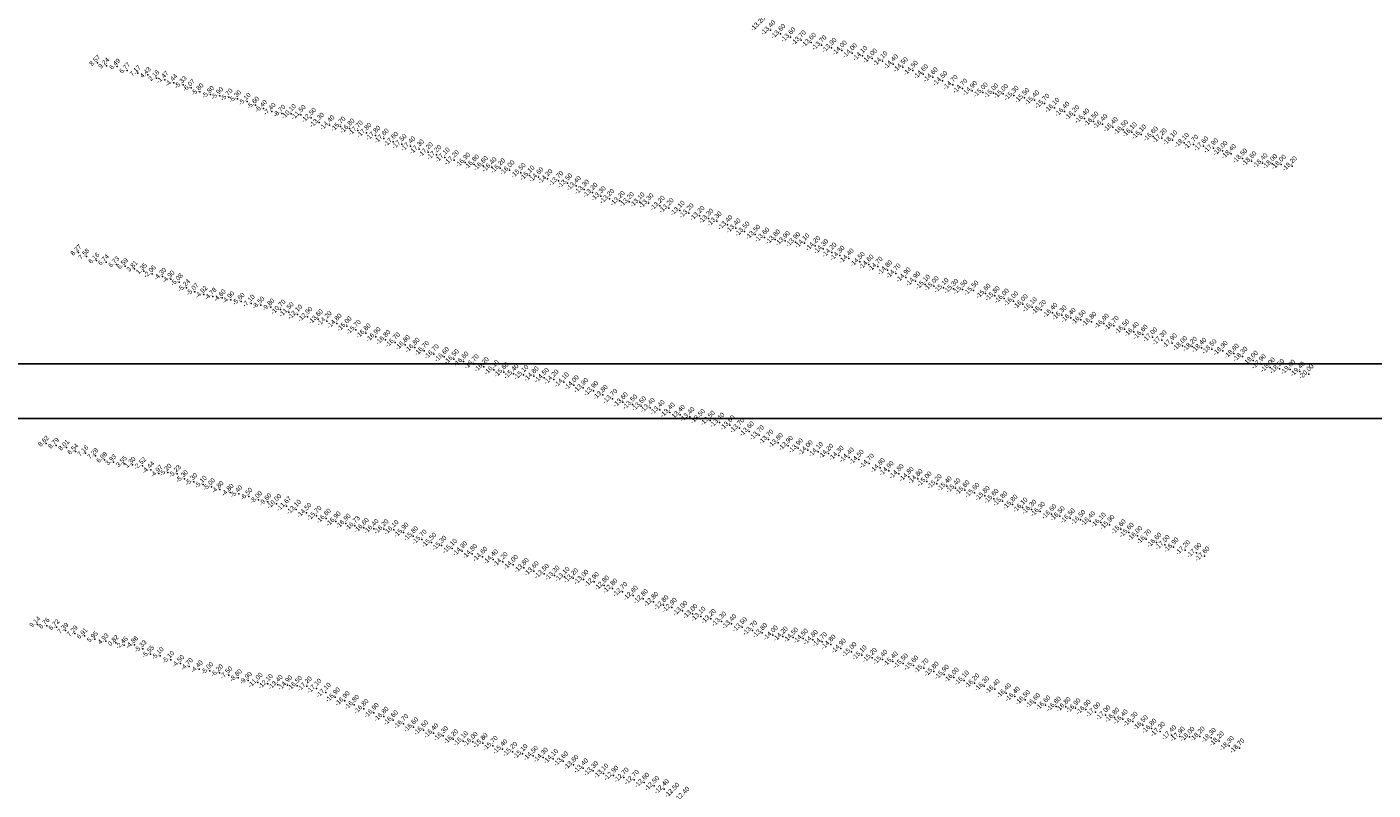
# Model space of a CAD drawing. Header units: feet. Extents: x 923032 to 950902, y 470215 to 606658.
# Tile 24 of 66: x 944995 to 948774, y 537451 to 539594. Entities that reach past the tile are written whole.
import ezdxf
from ezdxf.enums import TextEntityAlignment as Align

# ---------------------------------------------------------------- set-up
doc = ezdxf.new("R2010")
doc.units = ezdxf.units.FT
doc.header["$MEASUREMENT"] = 0
doc.header["$XCLIPFRAME"] = 0
doc.header["$PDSIZE"] = 100
doc.layers.add('ELEV8', color=7, linetype='Continuous')
doc.layers.add('POINTS8', color=7, linetype='Continuous')
doc.layers.add('MrSID', color=251, linetype='Continuous', transparency=0.2)
doc.styles.add('MM-STANDARD', font='txt', dxfattribs={"height": 1})
picture_1 = doc.add_image_def('image3.sid', size_in_pixel=(6317, 6971))
picture_2 = doc.add_image_def('image4.sid', size_in_pixel=(6320, 6970))

msp = doc.modelspace()

# ---------------------------------------------------------------- linework, layer by layer
at = {"layer": 'POINTS8', "color": 250, "linetype": 'Continuous', "lineweight": 0, "transparency": 33554687}
for p in [(947082.3, 539584.6, -13.4), (947110.3, 539574.3, -13.6), (947138.5, 539564.9, -13.6), (947168, 539556.2, -13.7), (947196.4, 539549.6, -13.6), (947225.8, 539542.3, -13.7), (947253.9, 539535.3, -13.9), (947282.9, 539527.9, -14), (947311.5, 539520.2, -14), (945192.7, 539492.5, 8.6), (945218, 539484.9, 9.2), (945248.7, 539482.4, 6.5), (947340.6, 539512.4, -14.1), (947367.9, 539505.2, -14), (947396.9, 539497.7, -14.1), (947426.6, 539489.1, -14.4), (947454.2, 539480.6, -14.5), (945276.6, 539471.8, 6.8), (945306.2, 539463.8, 7.2), (945334.6, 539458.8, 4.4), (945358.6, 539450.1, 2.2), (945382.3, 539445.6, -1.5), (947482.3, 539471.2, -14.5), (947511.2, 539461.4, -14.6), (947538.2, 539452.4, -14.6), (947565.2, 539442.1, -14.5), (945407.1, 539436.9, -4.4), (945433.2, 539431.2, -5.3), (945456.2, 539422.8, -6.1), (945480.4, 539411.2, -5.8), (945510.2, 539403.7, -5.8), (945536.1, 539400.2, -5.9), (947594.1, 539431, -14.7), (947621, 539420.9, -14.7), (947648.6, 539414.2, -14.9), (947678.6, 539410, -15), (947708.2, 539407.5, -15), (947735.7, 539406.1, -15), (947765.4, 539400.8, -15.3), (945562.2, 539396.4, -5.7), (945586.1, 539391.6, -5.3), (945612.9, 539384.3, -5.1), (945636.5, 539373.9, -5.6), (945658.9, 539364.4, -6.4), (947795, 539394.3, -15.5), (947823, 539387.9, -15.4), (947851.6, 539378.4, -15.7), (947879.5, 539366.9, -16.1), (945682.9, 539356.1, -7.4), (945710.4, 539350.9, -8.7), (945736.6, 539349.3, -10.1), (945763.8, 539346.8, -11.5), (945792.9, 539338.7, -12.5), (945815.5, 539325.1, -13.3), (947907.8, 539356.1, -16.4), (947935.8, 539346.4, -16.2), (947963.6, 539336.8, -16.4), (947989.3, 539328.3, -16.5), (945844.6, 539317.8, -14.4), (945875.5, 539314.1, -15.7), (945900.8, 539308.8, -16.8), (945924.2, 539303, -17.7), (945948.4, 539296.7, -17.8), (945973.5, 539288.6, -17.8), (948014.6, 539321.1, -16.4), (948043.7, 539312.7, -16.4), (948072.6, 539304.8, -16.5), (948097, 539298.4, -16.1), (948123.2, 539292.1, -16.1), (945997.1, 539280.6, -17.6), (946023.5, 539271.5, -17.6), (946047.2, 539264.9, -17.5), (946071.7, 539258.6, -17.4), (946095.8, 539250.2, -17.3), (948156.2, 539286.3, -16.6), (948181.1, 539281.4, -17.2), (948210.7, 539275.5, -18.1), (948243.2, 539268.6, -18.1), (948269.5, 539263.3, -17.7), (948297.8, 539258.7, -17.6), (948325.5, 539253.3, -17.9), (946121, 539242, -17.2), (946144.8, 539234.3, -17.2), (946168.2, 539227.3, -17.1), (946194.2, 539219.9, -17.2), (946225.5, 539213.3, -16.9), (948351.5, 539246.2, -18), (948375.4, 539237, -18.4), (948406.9, 539224.7, -18.5), (948432.8, 539216.9, -18.6), (948463.9, 539211.3, -18.4), (946250.5, 539207.7, -16.8), (946275.5, 539203.6, -16.6), (946299.7, 539200.1, -16.4), (946323.8, 539196.8, -16.2), (946350.1, 539191.7, -16), (946381.3, 539183.8, -15.5), (946406.2, 539176.6, -15.1), (948490.9, 539209, -18), (948515.6, 539207.2, -18), (948546.3, 539202.7, -18.2), (946431.1, 539171.9, -14.6), (946456.6, 539166.8, -14.2), (946486.8, 539161.1, -13.7), (946512, 539154.7, -13.5), (946536.5, 539147.6, -13.4), (946559.3, 539137.2, -13.3), (946583.1, 539128.5, -13.2), (946606.2, 539118.8, -13.3), (946630, 539111.1, -13.2), (946659.8, 539105.4, -13.2), (946685.4, 539102.3, -13.2), (946715.1, 539101.4, -13.1), (946740.2, 539098.8, -13.3), (946771.9, 539091.8, -13.2), (946796.8, 539085.2, -13.2), (946828, 539077.8, -13.1), (946852.9, 539070.8, -13.2), (946883.4, 539063.4, -13.2), (946908.2, 539055.7, -13.3), (946931.4, 539047.9, -13.3), (946961.8, 539037.7, -13.4), (946984.7, 539028.5, -13.4), (947009.7, 539019.7, -13.5), (947039.7, 539010.7, -13.5), (947065.2, 539002.8, -13.6), (947095.8, 538997.3, -13.8), (947123.1, 538992.9, -13.9), (947152.1, 538989.8, -13.9), (947177.6, 538986.3, -14.1), (945140, 538960.1, 8.3), (945162, 538949.2, 7.6), (947208.1, 538979, -14.2), (947230.6, 538970.2, -14.3), (947254.1, 538960.7, -14.2), (947276.5, 538951.6, -14.3), (945190.1, 538937.6, 6.2), (945217, 538932.9, 6.7), (945246.1, 538927, 6.7), (945270.7, 538922.4, 6.6), (945297.4, 538914.9, 3.8), (947302.3, 538943.7, -14.4), (947333.3, 538934.3, -14.5), (947357.9, 538926.8, -14.6), (947383.4, 538920.8, -14.7), (947410.3, 538910.9, -14.8), (945323.6, 538908, 1.4), (945346.5, 538900, -2.1), (945375.9, 538893, -4.3), (945399.1, 538885.5, -4.9), (945422.6, 538877.3, -5.1), (947434.1, 538901.7, -14.7), (947462.1, 538890.6, -14.9), (947488.9, 538879.4, -14.9), (945442.9, 538860.8, -5.2), (945466.6, 538850.1, -5.1), (945491.4, 538842.3, -4.9), (945516.9, 538837, -4.8), (947516.5, 538870.5, -15.1), (947540.9, 538866.2, -15), (947568.4, 538860.8, -15.1), (947595.9, 538858.4, -15.3), (947621.6, 538856.1, -15.5), (947652.2, 538853.8, -15.5), (947686.3, 538845.1, -15.6), (947712.2, 538838.3, -15.8), (945542.8, 538832.6, -4.6), (945567.2, 538827.4, -4.9), (945596, 538822.9, -5.6), (945624.5, 538817.6, -7.1), (945651.3, 538812.4, -8.5), (945679.4, 538806.9, -9.8), (945707.2, 538800.3, -10.7), (947737.9, 538831.3, -16), (947764.1, 538823.7, -16), (947790.9, 538815.6, -16), (947816.7, 538807.2, -16.1), (947842.2, 538799.6, -16.2), (945730.2, 538793.2, -11.5), (945754.2, 538786.4, -12.1), (945782.6, 538779.9, -12.9), (945812.3, 538773, -13.6), (945836.6, 538767.9, -14.2), (945864.7, 538761.1, -14.8), (947874, 538791, -16.4), (947900, 538784, -16.3), (947925.4, 538777.1, -16.4), (947953.7, 538771.4, -16.5), (947983.2, 538766.1, -16.8), (948018.5, 538760.9, -16.8), (945892.7, 538753.1, -15), (945918.5, 538743.6, -15.7), (945946.2, 538733.4, -16.8), (945974.2, 538723.4, -16.9), (948046.3, 538754.7, -16.7), (948075.9, 538744.7, -16.5), (948102.7, 538737.7, -16.4), (948127.6, 538730, -16.6), (948154.5, 538722.3, -17), (946001.4, 538715.1, -16.8), (946028.4, 538708.1, -16.7), (946056.4, 538700.8, -16.8), (946083.9, 538693.2, -16.8), (946110.2, 538684.4, -16.7), (948180.8, 538714.1, -17.3), (948209.5, 538705.6, -17.9), (948238.5, 538698.1, -18), (948266.2, 538696, -18.2), (948292, 538693.1, -18.4), (948320.9, 538689.1, -18.5), (948352, 538684.6, -18.9), (946137.6, 538675.2, -16.7), (946166.4, 538667.2, -16.6), (946193.7, 538660.8, -16.5), (946220.8, 538654.4, -16.6), (946249.7, 538647, -16.7), (948383.4, 538676.6, -18.8), (948407.6, 538668, -18.3), (948437, 538656.7, -18), (948459.6, 538647.1, -17.9), (946277.9, 538638.9, -16.2), (946306.1, 538630.8, -16.1), (946333.4, 538624.1, -15.6), (946361.2, 538619.5, -15.4), (946389, 538616.9, -15.1), (946417.8, 538612.8, -14.8), (946446.6, 538608.6, -14.5), (948484.8, 538637.8, -18), (948510.8, 538633.9, -18.5), (948541.5, 538631.6, -19), (948568.6, 538626.2, -19.4), (948593.1, 538619.1, -20), (946473.8, 538604.1, -14.2), (946502.6, 538596, -14.1), (946530.7, 538588.2, -14), (946556.9, 538580.4, -13.9), (946585, 538571.5, -13.9), (946611.7, 538560.9, -13.8), (946638.6, 538549.6, -13.7), (946668, 538540.1, -13.6), (946694.6, 538533.7, -13.5), (946719.7, 538529.1, -13.5), (946744.1, 538524.4, -13.4), (946771.6, 538518.3, -13.4), (946800.1, 538511.1, -13.4), (946828.7, 538504.8, -13.4), (946855.5, 538498.8, -13.4), (946884.6, 538493.2, -13.5), (946912.6, 538488.6, -13.5), (946939.2, 538482.9, -13.4), (946968.3, 538475.6, -13.6), (946995.2, 538467.5, -13.7), (947022.3, 538458.2, -13.6), (945048.7, 538423.7, 8.6), (945076.9, 538418, 8.8), (947050.6, 538447.3, -13.7), (947076.8, 538435.6, -13.7), (947103.5, 538425.8, -13.8), (947131.8, 538417.9, -13.9), (945105.7, 538412.5, 8), (945131.1, 538401.3, 6.5), (945159.2, 538396.6, 7.2), (945187.2, 538389.1, 7.3), (947159.9, 538411, -13.9), (947187.2, 538405.4, -14), (947216.3, 538400.5, -14.1), (947244.8, 538395.7, -14.2), (947274, 538390, -14.3), (947302.8, 538384.9, -14.4), (945212.4, 538378.2, 7), (945237.8, 538371.5, 3.9), (945267.6, 538366.8, 3.5), (945291.8, 538364.6, 1.3), (945319.3, 538361.1, -2.5), (945342.4, 538349.9, -4.4), (945390.6, 538342.9, -5.2), (947330.5, 538378.7, -14.5), (947359, 538368, -14.7), (947389.8, 538355.6, -14.8), (947414.5, 538347.1, -14.9), (945365.6, 538339.4, -5), (945416.8, 538339.3, -5.2), (945437, 538325, -5.3), (945463.3, 538316.7, -5.3), (945489.7, 538309.2, -5.1), (947442.7, 538338.6, -14.8), (947470.7, 538330.9, -14.8), (947495.7, 538324.4, -14.8), (947521, 538317.7, -15), (947549.3, 538310.5, -15.2), (947577.4, 538304.3, -15.4), (945513.1, 538302.5, -5), (945536.8, 538294.5, -4.8), (945565.1, 538286.6, -4.8), (945589.5, 538282.5, -5.4), (945617.9, 538275.5, -6.5), (945645.2, 538266.2, -8), (947602, 538298.9, -15.4), (947627.5, 538293, -15.6), (947654.9, 538285.8, -15.6), (947683.9, 538277.1, -15.8), (947708.8, 538269.1, -15.6), (945671.1, 538260.2, -9.6), (945695.5, 538254.6, -10), (945723.2, 538247.8, -11.7), (945750.8, 538238.5, -13.1), (945780, 538229.7, -14.5), (947733.6, 538261.9, -15.8), (947762, 538252.9, -15.8), (947790.1, 538244.7, -16.1), (947814.8, 538238.8, -16.3), (947839.4, 538232.8, -16.3), (945808.1, 538221.3, -15.7), (945834.6, 538213.4, -16.6), (945862.1, 538205.5, -16.9), (945890, 538199.2, -16.9), (945915.8, 538192.9, -16.7), (947871, 538225.9, -16.6), (947894.6, 538220.2, -16.5), (947923.2, 538214, -16.5), (947952.7, 538209.6, -16.5), (947980, 538206.4, -16.4), (948009.9, 538202.2, -16.1), (948034.2, 538195.8, -15.9), (945941, 538187.4, -16.6), (945968.4, 538184.4, -16.4), (945996.5, 538183.6, -16.2), (946024.5, 538181.4, -16.1), (946052.4, 538174.3, -15.9), (946079.5, 538164.3, -15.8), (946103.4, 538154.5, -15.7), (948065.8, 538183.4, -15.6), (948088.5, 538173.9, -15.6), (948112.2, 538164.7, -16), (948137.1, 538155.5, -16.7), (946130.4, 538145.9, -15.5), (946159, 538137.3, -15.3), (946188.7, 538128.9, -15.1), (946217.2, 538122, -14.9), (948165.9, 538146.1, -16.6), (948189.3, 538139.5, -17), (948213.9, 538132.6, -16.9), (948246.4, 538124.8, -17.2), (948278.2, 538117.2, -17.9), (946245.1, 538114.5, -14.8), (946273.8, 538106.3, -14.6), (946303.6, 538098.8, -14.4), (946330.8, 538091.4, -14.2), (946360, 538083.7, -14), (948301, 538107.3, -17.6), (946390.1, 538075, -13.8), (946418.1, 538066, -13.6), (946446.7, 538058.4, -13.5), (946476.4, 538053.6, -13.3), (946504.5, 538049.9, -13.1), (946528.7, 538046.2, -13.2), (946557.6, 538042, -13), (946587.2, 538035.2, -12.9), (946615.6, 538025.6, -12.8), (946638.8, 538017.2, -12.8), (946666.8, 538007.4, -12.7), (946696.4, 537997.2, -12.8), (946724.8, 537987.7, -12.8), (946753.8, 537979.9, -12.8), (946782.4, 537970.4, -12.8), (946805.7, 537963.2, -12.9), (946835.3, 537954.3, -13), (946863.5, 537945.9, -13), (946886.3, 537938.2, -13.1), (946915.1, 537931.7, -13.2), (945024.6, 537916.2, 9.1), (945050.4, 537912.5, 8.8), (945078.1, 537908.5, 6.7), (945103.1, 537898.6, 7.4), (945129.4, 537890.9, 7.3), (946944.3, 537924.4, -13.3), (946973, 537917.3, -13.4), (947002.5, 537908.7, -13.5), (947031.4, 537899.1, -13.7), (947059.3, 537892.1, -13.8), (945157, 537884, 6.9), (945186, 537874.5, 6), (945216.2, 537869.1, 4.9), (945244.5, 537864, 0.8), (945268, 537857.6, -2.5), (945296.9, 537859.1, -4.9), (947089.2, 537885.5, -14), (947117.1, 537882.4, -14.2), (947146.1, 537879.6, -14.5), (947173.9, 537876.4, -14.5), (947201.5, 537872.6, -14.8), (947227.4, 537866.9, -14.7), (947251.5, 537859.8, -14.8), (945320.6, 537847.7, -5.3), (945341.7, 537832.5, -5.6), (945368.8, 537828, -5.1), (945398.6, 537817.1, -5.1), (947280.2, 537848.9, -14.9), (947310.1, 537838.7, -15), (947338.6, 537829.6, -15.1), (947367.3, 537822.6, -15.2), (947396.9, 537817.2, -15.4), (945426.4, 537806, -4.5), (945450.7, 537797.5, -4.7), (945478.6, 537790.8, -4.4), (945508.1, 537786.2, -5), (945535.5, 537779.8, -6.2), (947426.1, 537812.1, -15.4), (947454.5, 537806.6, -15.5), (947483.6, 537801, -15.6), (947512.4, 537793.1, -15.7), (947540.7, 537783.8, -15.8), (947569.8, 537775.2, -15.9), (945561.4, 537773.9, -7.5), (945588.2, 537766, -8.8), (945616.4, 537758.7, -9.9), (945643.2, 537752.6, -11), (945671.6, 537749.2, -12.1), (945699.5, 537746.9, -13.4), (945726.4, 537745.3, -14.9), (945753.7, 537744.1, -16.5), (945781.1, 537742.3, -17.2), (947597.3, 537767.2, -16), (947625.7, 537759, -16.1), (947654.7, 537750.8, -16.2), (947682.5, 537742.8, -16.3), (945807.9, 537736.1, -17.1), (945834.4, 537724.5, -17.1), (945860.4, 537711.5, -16.9), (945887.4, 537701.1, -16.9), (947712.2, 537734.6, -16.4), (947744.1, 537723.4, -16.4), (947768.5, 537713.6, -16.4), (947796.9, 537704.1, -16.5), (945913.8, 537690.7, -16.8), (945940.4, 537679.1, -16.8), (945969, 537667.7, -16.9), (947825.6, 537695.5, -16.6), (947854.2, 537689, -16.6), (947883.9, 537685.7, -16.8), (947911.1, 537684.5, -16.8), (947938.9, 537681.2, -16.9), (947967.6, 537676.9, -16.9), (947994.6, 537669.9, -17), (945996.5, 537657.4, -16.8), (946022.9, 537647.1, -16.6), (946051.8, 537636.9, -16.7), (946079.9, 537627.6, -16.6), (948022.8, 537661.3, -17), (948047.7, 537654.7, -16.8), (948071.6, 537649.7, -16.4), (948099.6, 537643.1, -16.3), (948127.9, 537633.3, -16.5), (948152.1, 537623.8, -16.8), (946107.9, 537619.2, -16.5), (946136.2, 537610.9, -16.4), (946163.7, 537602.8, -16.3), (946191.9, 537594, -16.2), (946219.3, 537588.7, -16.1), (946246.6, 537586.6, -16), (948176.2, 537615, -17.3), (948207.6, 537605.4, -17.4), (948231.8, 537601.4, -17.9), (948258.9, 537600.9, -18), (948287.7, 537601.7, -18.2), (948319.1, 537598, -18.3), (948341.5, 537588, -18.2), (946274.6, 537583, -15.8), (946302.8, 537575.5, -15.7), (946330, 537566, -15.4), (946357.7, 537558.6, -15.2), (946386.6, 537552.3, -15.1), (948369.6, 537575.1, -18.3), (948398.9, 537568.2, -18.7), (946416.1, 537547.3, -14.5), (946443.9, 537542.5, -14.3), (946472.5, 537538.7, -14.1), (946500.6, 537531.8, -13.6), (946529.4, 537522, -13.6), (946556.7, 537512.2, -13.4), (946584.9, 537504.6, -13.3), (946613.6, 537497.8, -13.1), (946641.8, 537491.7, -12.9), (946670.3, 537486.3, -12.7), (946699.4, 537479.9, -12.7), (946728.1, 537471.9, -12.6), (946756.2, 537462.8, -12.5), (946783.5, 537453.9, -12.4)]:
    msp.add_point(p, dxfattribs=at)

# ---------------------------------------------------------------- texts
at = {"layer": 'ELEV8', "color": 18, "true_color": 0x000000, "transparency": 33554687, "style": 'MM-STANDARD'}
for s, p in [('-13.20', (947053.5, 539596, -13.2)), ('-13.40', (947082.3, 539584.6, -13.4)), ('-13.60', (947110.3, 539574.3, -13.6)), ('-13.60', (947138.5, 539564.9, -13.6)), ('-13.70', (947168, 539556.2, -13.7)), ('-13.60', (947196.4, 539549.6, -13.6)), ('-13.70', (947225.8, 539542.3, -13.7)), ('-13.90', (947253.9, 539535.3, -13.9)), ('-14.00', (947282.9, 539527.9, -14)), ('8.57', (945192.7, 539492.5, 8.6)), ('-14.00', (947311.5, 539520.2, -14)), ('-14.10', (947340.6, 539512.4, -14.1)), ('-14.00', (947367.9, 539505.2, -14)), ('-14.10', (947396.9, 539497.7, -14.1)), ('-14.40', (947426.6, 539489.1, -14.4)), ('9.24', (945218, 539484.9, 9.2)), ('6.49', (945248.7, 539482.4, 6.5)), ('6.77', (945276.6, 539471.8, 6.8)), ('7.17', (945306.2, 539463.8, 7.2)), ('4.43', (945334.6, 539458.8, 4.4)), ('-14.50', (947454.2, 539480.6, -14.5)), ('-14.50', (947482.3, 539471.2, -14.5)), ('-14.60', (947511.2, 539461.4, -14.6)), ('-14.60', (947538.2, 539452.4, -14.6)), ('2.18', (945358.6, 539450.1, 2.2)), ('-1.47', (945382.3, 539445.6, -1.5)), ('-4.44', (945407.1, 539436.9, -4.4)), ('-5.33', (945433.2, 539431.2, -5.3)), ('-6.07', (945456.2, 539422.8, -6.1)), ('-14.50', (947565.2, 539442.1, -14.5)), ('-14.70', (947594.1, 539431, -14.7)), ('-14.70', (947621, 539420.9, -14.7)), ('-14.90', (947648.6, 539414.2, -14.9)), ('-15.00', (947678.6, 539410, -15)), ('-5.80', (945480.4, 539411.2, -5.8)), ('-5.80', (945510.2, 539403.7, -5.8)), ('-5.90', (945536.1, 539400.2, -5.9)), ('-5.70', (945562.2, 539396.4, -5.7)), ('-5.30', (945586.1, 539391.6, -5.3)), ('-5.10', (945612.9, 539384.3, -5.1)), ('-15.00', (947708.2, 539407.5, -15)), ('-15.00', (947735.7, 539406.1, -15)), ('-15.30', (947765.4, 539400.8, -15.3)), ('-15.50', (947795, 539394.3, -15.5)), ('-15.40', (947823, 539387.9, -15.4)), ('-15.70', (947851.6, 539378.4, -15.7)), ('-5.60', (945636.5, 539373.9, -5.6)), ('-6.40', (945658.9, 539364.4, -6.4)), ('-7.40', (945682.9, 539356.1, -7.4)), ('-8.70', (945710.4, 539350.9, -8.7)), ('-10.10', (945736.6, 539349.3, -10.1)), ('-11.50', (945763.8, 539346.8, -11.5)), ('-12.50', (945792.9, 539338.7, -12.5)), ('-16.10', (947879.5, 539366.9, -16.1)), ('-16.40', (947907.8, 539356.1, -16.4)), ('-16.20', (947935.8, 539346.4, -16.2)), ('-16.40', (947963.6, 539336.8, -16.4)), ('-13.30', (945815.5, 539325.1, -13.3)), ('-14.40', (945844.6, 539317.8, -14.4)), ('-15.70', (945875.5, 539314.1, -15.7)), ('-16.80', (945900.8, 539308.8, -16.8)), ('-17.70', (945924.2, 539303, -17.7)), ('-17.80', (945948.4, 539296.7, -17.8)), ('-16.50', (947989.3, 539328.3, -16.5)), ('-16.40', (948014.6, 539321.1, -16.4)), ('-16.40', (948043.7, 539312.7, -16.4)), ('-16.50', (948072.6, 539304.8, -16.5)), ('-16.10', (948097, 539298.4, -16.1)), ('-17.80', (945973.5, 539288.6, -17.8)), ('-17.60', (945997.1, 539280.6, -17.6)), ('-17.60', (946023.5, 539271.5, -17.6)), ('-17.50', (946047.2, 539264.9, -17.5)), ('-17.40', (946071.7, 539258.6, -17.4)), ('-16.10', (948123.2, 539292.1, -16.1)), ('-16.60', (948156.2, 539286.3, -16.6)), ('-17.20', (948181.1, 539281.4, -17.2)), ('-18.10', (948210.7, 539275.5, -18.1)), ('-18.10', (948243.2, 539268.6, -18.1)), ('-17.70', (948269.5, 539263.3, -17.7)), ('-17.60', (948297.8, 539258.7, -17.6)), ('-17.30', (946095.8, 539250.2, -17.3)), ('-17.20', (946121, 539242, -17.2)), ('-17.20', (946144.8, 539234.3, -17.2)), ('-17.10', (946168.2, 539227.3, -17.1)), ('-17.90', (948325.5, 539253.3, -17.9)), ('-18.00', (948351.5, 539246.2, -18)), ('-18.40', (948375.4, 539237, -18.4)), ('-18.50', (948406.9, 539224.7, -18.5)), ('-17.20', (946194.2, 539219.9, -17.2)), ('-16.90', (946225.5, 539213.3, -16.9)), ('-16.80', (946250.5, 539207.7, -16.8)), ('-16.60', (946275.5, 539203.6, -16.6)), ('-16.40', (946299.7, 539200.1, -16.4)), ('-16.20', (946323.8, 539196.8, -16.2)), ('-16.00', (946350.1, 539191.7, -16)), ('-15.50', (946381.3, 539183.8, -15.5)), ('-18.60', (948432.8, 539216.9, -18.6)), ('-18.40', (948463.9, 539211.3, -18.4)), ('-18.00', (948490.9, 539209, -18)), ('-18.00', (948515.6, 539207.2, -18)), ('-18.20', (948546.3, 539202.7, -18.2)), ('-15.10', (946406.2, 539176.6, -15.1)), ('-14.60', (946431.1, 539171.9, -14.6)), ('-14.20', (946456.6, 539166.8, -14.2)), ('-13.70', (946486.8, 539161.1, -13.7)), ('-13.50', (946512, 539154.7, -13.5)), ('-13.40', (946536.5, 539147.6, -13.4)), ('-13.30', (946559.3, 539137.2, -13.3)), ('-13.20', (946583.1, 539128.5, -13.2)), ('-13.30', (946606.2, 539118.8, -13.3)), ('-13.20', (946630, 539111.1, -13.2)), ('-13.20', (946659.8, 539105.4, -13.2)), ('-13.20', (946685.4, 539102.3, -13.2)), ('-13.10', (946715.1, 539101.4, -13.1)), ('-13.30', (946740.2, 539098.8, -13.3)), ('-13.20', (946771.9, 539091.8, -13.2)), ('-13.20', (946796.8, 539085.2, -13.2)), ('-13.10', (946828, 539077.8, -13.1)), ('-13.20', (946852.9, 539070.8, -13.2)), ('-13.20', (946883.4, 539063.4, -13.2)), ('-13.30', (946908.2, 539055.7, -13.3)), ('-13.30', (946931.4, 539047.9, -13.3)), ('-13.40', (946961.8, 539037.7, -13.4)), ('-13.40', (946984.7, 539028.5, -13.4)), ('-13.50', (947009.7, 539019.7, -13.5)), ('-13.50', (947039.7, 539010.7, -13.5)), ('-13.60', (947065.2, 539002.8, -13.6)), ('-13.80', (947095.8, 538997.3, -13.8)), ('-13.90', (947123.1, 538992.9, -13.9)), ('-13.90', (947152.1, 538989.8, -13.9)), ('-14.10', (947177.6, 538986.3, -14.1)), ('-14.20', (947208.1, 538979, -14.2)), ('-14.30', (947230.6, 538970.2, -14.3)), ('-14.20', (947254.1, 538960.7, -14.2)), ('8.27', (945140, 538960.1, 8.3)), ('7.58', (945162, 538949.2, 7.6)), ('6.16', (945190.1, 538937.6, 6.2)), ('6.74', (945217, 538932.9, 6.7)), ('6.73', (945246.1, 538927, 6.7)), ('-14.30', (947276.5, 538951.6, -14.3)), ('-14.40', (947302.3, 538943.7, -14.4)), ('-14.50', (947333.3, 538934.3, -14.5)), ('-14.60', (947357.9, 538926.8, -14.6)), ('-14.70', (947383.4, 538920.8, -14.7)), ('6.59', (945270.7, 538922.4, 6.6)), ('3.81', (945297.4, 538914.9, 3.8)), ('1.35', (945323.6, 538908, 1.4)), ('-2.06', (945346.5, 538900, -2.1)), ('-4.30', (945375.9, 538893, -4.3)), ('-4.90', (945399.1, 538885.5, -4.9)), ('-14.80', (947410.3, 538910.9, -14.8)), ('-14.70', (947434.1, 538901.7, -14.7)), ('-14.90', (947462.1, 538890.6, -14.9)), ('-5.08', (945422.6, 538877.3, -5.1)), ('-5.24', (945442.9, 538860.8, -5.2)), ('-5.07', (945466.6, 538850.1, -5.1)), ('-14.90', (947488.9, 538879.4, -14.9)), ('-15.10', (947516.5, 538870.5, -15.1)), ('-15.00', (947540.9, 538866.2, -15)), ('-15.10', (947568.4, 538860.8, -15.1)), ('-15.30', (947595.9, 538858.4, -15.3)), ('-15.50', (947621.6, 538856.1, -15.5)), ('-15.50', (947652.2, 538853.8, -15.5)), ('-15.60', (947686.3, 538845.1, -15.6)), ('-4.92', (945491.4, 538842.3, -4.9)), ('-4.78', (945516.9, 538837, -4.8)), ('-4.60', (945542.8, 538832.6, -4.6)), ('-4.90', (945567.2, 538827.4, -4.9)), ('-5.60', (945596, 538822.9, -5.6)), ('-7.10', (945624.5, 538817.6, -7.1)), ('-8.50', (945651.3, 538812.4, -8.5)), ('-15.80', (947712.2, 538838.3, -15.8)), ('-16.00', (947737.9, 538831.3, -16)), ('-16.00', (947764.1, 538823.7, -16)), ('-16.00', (947790.9, 538815.6, -16)), ('-16.10', (947816.7, 538807.2, -16.1)), ('-9.80', (945679.4, 538806.9, -9.8)), ('-10.70', (945707.2, 538800.3, -10.7)), ('-11.50', (945730.2, 538793.2, -11.5)), ('-12.10', (945754.2, 538786.4, -12.1)), ('-12.90', (945782.6, 538779.9, -12.9)), ('-13.60', (945812.3, 538773, -13.6)), ('-14.20', (945836.6, 538767.9, -14.2)), ('-16.20', (947842.2, 538799.6, -16.2)), ('-16.40', (947874, 538791, -16.4)), ('-16.30', (947900, 538784, -16.3)), ('-16.40', (947925.4, 538777.1, -16.4)), ('-16.50', (947953.7, 538771.4, -16.5)), ('-14.80', (945864.7, 538761.1, -14.8)), ('-15.00', (945892.7, 538753.1, -15)), ('-15.70', (945918.5, 538743.6, -15.7)), ('-16.80', (945946.2, 538733.4, -16.8)), ('-16.80', (947983.2, 538766.1, -16.8)), ('-16.80', (948018.5, 538760.9, -16.8)), ('-16.70', (948046.3, 538754.7, -16.7)), ('-16.50', (948075.9, 538744.7, -16.5)), ('-16.40', (948102.7, 538737.7, -16.4)), ('-16.60', (948127.6, 538730, -16.6)), ('-16.90', (945974.2, 538723.4, -16.9)), ('-16.80', (946001.4, 538715.1, -16.8)), ('-16.70', (946028.4, 538708.1, -16.7)), ('-16.80', (946056.4, 538700.8, -16.8)), ('-16.80', (946083.9, 538693.2, -16.8)), ('-17.00', (948154.5, 538722.3, -17)), ('-17.30', (948180.8, 538714.1, -17.3)), ('-17.90', (948209.5, 538705.6, -17.9)), ('-18.00', (948238.5, 538698.1, -18)), ('-18.20', (948266.2, 538696, -18.2)), ('-18.40', (948292, 538693.1, -18.4)), ('-16.70', (946110.2, 538684.4, -16.7)), ('-16.70', (946137.6, 538675.2, -16.7)), ('-16.60', (946166.4, 538667.2, -16.6)), ('-16.50', (946193.7, 538660.8, -16.5)), ('-16.60', (946220.8, 538654.4, -16.6)), ('-18.50', (948320.9, 538689.1, -18.5)), ('-18.90', (948352, 538684.6, -18.9)), ('-18.80', (948383.4, 538676.6, -18.8)), ('-18.30', (948407.6, 538668, -18.3)), ('-18.00', (948437, 538656.7, -18)), ('-16.70', (946249.7, 538647, -16.7)), ('-16.20', (946277.9, 538638.9, -16.2)), ('-16.10', (946306.1, 538630.8, -16.1)), ('-15.60', (946333.4, 538624.1, -15.6)), ('-15.40', (946361.2, 538619.5, -15.4)), ('-15.10', (946389, 538616.9, -15.1)), ('-17.90', (948459.6, 538647.1, -17.9)), ('-18.00', (948484.8, 538637.8, -18)), ('-18.50', (948510.8, 538633.9, -18.5)), ('-19.00', (948541.5, 538631.6, -19)), ('-19.40', (948568.6, 538626.2, -19.4)), ('-20.00', (948593.1, 538619.1, -20)), ('-14.80', (946417.8, 538612.8, -14.8)), ('-14.50', (946446.6, 538608.6, -14.5)), ('-14.20', (946473.8, 538604.1, -14.2)), ('-14.10', (946502.6, 538596, -14.1)), ('-14.00', (946530.7, 538588.2, -14)), ('-13.90', (946556.9, 538580.4, -13.9)), ('-13.90', (946585, 538571.5, -13.9)), ('-13.80', (946611.7, 538560.9, -13.8)), ('-13.70', (946638.6, 538549.6, -13.7)), ('-13.60', (946668, 538540.1, -13.6)), ('-13.50', (946694.6, 538533.7, -13.5)), ('-13.50', (946719.7, 538529.1, -13.5)), ('-13.40', (946744.1, 538524.4, -13.4)), ('-13.40', (946771.6, 538518.3, -13.4)), ('-13.40', (946800.1, 538511.1, -13.4)), ('-13.40', (946828.7, 538504.8, -13.4)), ('-13.40', (946855.5, 538498.8, -13.4)), ('-13.50', (946884.6, 538493.2, -13.5)), ('-13.50', (946912.6, 538488.6, -13.5)), ('-13.40', (946939.2, 538482.9, -13.4)), ('-13.60', (946968.3, 538475.6, -13.6)), ('-13.70', (946995.2, 538467.5, -13.7)), ('-13.60', (947022.3, 538458.2, -13.6)), ('-13.70', (947050.6, 538447.3, -13.7)), ('-13.70', (947076.8, 538435.6, -13.7)), ('8.62', (945048.7, 538423.7, 8.6)), ('8.79', (945076.9, 538418, 8.8)), ('8.01', (945105.7, 538412.5, 8)), ('6.54', (945131.1, 538401.3, 6.5)), ('7.16', (945159.2, 538396.6, 7.2)), ('-13.80', (947103.5, 538425.8, -13.8)), ('-13.90', (947131.8, 538417.9, -13.9)), ('-13.90', (947159.9, 538411, -13.9)), ('-14.00', (947187.2, 538405.4, -14)), ('-14.10', (947216.3, 538400.5, -14.1)), ('-14.20', (947244.8, 538395.7, -14.2)), ('-14.30', (947274, 538390, -14.3)), ('7.28', (945187.2, 538389.1, 7.3)), ('6.98', (945212.4, 538378.2, 7)), ('3.93', (945237.8, 538371.5, 3.9)), ('3.55', (945267.6, 538366.8, 3.5)), ('1.30', (945291.8, 538364.6, 1.3)), ('-2.52', (945319.3, 538361.1, -2.5)), ('-14.40', (947302.8, 538384.9, -14.4)), ('-14.50', (947330.5, 538378.7, -14.5)), ('-14.70', (947359, 538368, -14.7)), ('-14.80', (947389.8, 538355.6, -14.8)), ('-4.44', (945342.4, 538349.9, -4.4)), ('-4.97', (945365.6, 538339.4, -5)), ('-5.20', (945390.6, 538342.9, -5.2)), ('-5.23', (945416.8, 538339.3, -5.2)), ('-5.30', (945437, 538325, -5.3)), ('-14.90', (947414.5, 538347.1, -14.9)), ('-14.80', (947442.7, 538338.6, -14.8)), ('-14.80', (947470.7, 538330.9, -14.8)), ('-14.80', (947495.7, 538324.4, -14.8)), ('-15.00', (947521, 538317.7, -15)), ('-5.30', (945463.3, 538316.7, -5.3)), ('-5.10', (945489.7, 538309.2, -5.1)), ('-5.00', (945513.1, 538302.5, -5)), ('-4.80', (945536.8, 538294.5, -4.8)), ('-4.80', (945565.1, 538286.6, -4.8)), ('-5.40', (945589.5, 538282.5, -5.4)), ('-15.20', (947549.3, 538310.5, -15.2)), ('-15.40', (947577.4, 538304.3, -15.4)), ('-15.40', (947602, 538298.9, -15.4)), ('-15.60', (947627.5, 538293, -15.6)), ('-15.60', (947654.9, 538285.8, -15.6)), ('-15.80', (947683.9, 538277.1, -15.8)), ('-6.50', (945617.9, 538275.5, -6.5)), ('-8.00', (945645.2, 538266.2, -8)), ('-9.60', (945671.1, 538260.2, -9.6)), ('-10.00', (945695.5, 538254.6, -10)), ('-11.67', (945723.2, 538247.8, -11.7)), ('-13.10', (945750.8, 538238.5, -13.1)), ('-15.60', (947708.8, 538269.1, -15.6)), ('-15.80', (947733.6, 538261.9, -15.8)), ('-15.80', (947762, 538252.9, -15.8)), ('-16.10', (947790.1, 538244.7, -16.1)), ('-16.30', (947814.8, 538238.8, -16.3)), ('-14.50', (945780, 538229.7, -14.5)), ('-15.70', (945808.1, 538221.3, -15.7)), ('-16.60', (945834.6, 538213.4, -16.6)), ('-16.90', (945862.1, 538205.5, -16.9)), ('-16.30', (947839.4, 538232.8, -16.3)), ('-16.60', (947871, 538225.9, -16.6)), ('-16.50', (947894.6, 538220.2, -16.5)), ('-16.50', (947923.2, 538214, -16.5)), ('-16.50', (947952.7, 538209.6, -16.5)), ('-16.40', (947980, 538206.4, -16.4)), ('-16.10', (948009.9, 538202.2, -16.1)), ('-16.90', (945890, 538199.2, -16.9)), ('-16.73', (945915.8, 538192.9, -16.7)), ('-16.60', (945941, 538187.4, -16.6)), ('-16.40', (945968.4, 538184.4, -16.4)), ('-16.20', (945996.5, 538183.6, -16.2)), ('-16.10', (946024.5, 538181.4, -16.1)), ('-15.90', (946052.4, 538174.3, -15.9)), ('-15.80', (946079.5, 538164.3, -15.8)), ('-15.90', (948034.2, 538195.8, -15.9)), ('-15.60', (948065.8, 538183.4, -15.6)), ('-15.60', (948088.5, 538173.9, -15.6)), ('-16.00', (948112.2, 538164.7, -16)), ('-15.70', (946103.4, 538154.5, -15.7)), ('-15.50', (946130.4, 538145.9, -15.5)), ('-15.30', (946159, 538137.3, -15.3)), ('-15.10', (946188.7, 538128.9, -15.1)), ('-16.70', (948137.1, 538155.5, -16.7)), ('-16.60', (948165.9, 538146.1, -16.6)), ('-17.00', (948189.3, 538139.5, -17)), ('-16.90', (948213.9, 538132.6, -16.9)), ('-17.20', (948246.4, 538124.8, -17.2)), ('-14.90', (946217.2, 538122, -14.9)), ('-14.80', (946245.1, 538114.5, -14.8)), ('-14.60', (946273.8, 538106.3, -14.6)), ('-14.40', (946303.6, 538098.8, -14.4)), ('-14.20', (946330.8, 538091.4, -14.2)), ('-17.90', (948278.2, 538117.2, -17.9)), ('-17.60', (948301, 538107.3, -17.6)), ('-14.00', (946360, 538083.7, -14)), ('-13.80', (946390.1, 538075, -13.8)), ('-13.60', (946418.1, 538066, -13.6)), ('-13.50', (946446.7, 538058.4, -13.5)), ('-13.30', (946476.4, 538053.6, -13.3)), ('-13.10', (946504.5, 538049.9, -13.1)), ('-13.20', (946528.7, 538046.2, -13.2)), ('-13.00', (946557.6, 538042, -13)), ('-12.90', (946587.2, 538035.2, -12.9)), ('-12.80', (946615.6, 538025.6, -12.8)), ('-12.80', (946638.8, 538017.2, -12.8)), ('-12.70', (946666.8, 538007.4, -12.7)), ('-12.80', (946696.4, 537997.2, -12.8)), ('-12.80', (946724.8, 537987.7, -12.8)), ('-12.80', (946753.8, 537979.9, -12.8)), ('-12.80', (946782.4, 537970.4, -12.8)), ('-12.90', (946805.7, 537963.2, -12.9)), ('-13.00', (946835.3, 537954.3, -13)), ('-13.00', (946863.5, 537945.9, -13)), ('-13.10', (946886.3, 537938.2, -13.1)), ('9.14', (945024.6, 537916.2, 9.1)), ('8.76', (945050.4, 537912.5, 8.8)), ('6.72', (945078.1, 537908.5, 6.7)), ('-13.20', (946915.1, 537931.7, -13.2)), ('-13.30', (946944.3, 537924.4, -13.3)), ('-13.40', (946973, 537917.3, -13.4)), ('-13.50', (947002.5, 537908.7, -13.5)), ('-13.70', (947031.4, 537899.1, -13.7)), ('7.39', (945103.1, 537898.6, 7.4)), ('7.29', (945129.4, 537890.9, 7.3)), ('6.91', (945157, 537884, 6.9)), ('5.95', (945186, 537874.5, 6)), ('4.93', (945216.2, 537869.1, 4.9)), ('-13.80', (947059.3, 537892.1, -13.8)), ('-14.00', (947089.2, 537885.5, -14)), ('-14.20', (947117.1, 537882.4, -14.2)), ('-14.50', (947146.1, 537879.6, -14.5)), ('-14.50', (947173.9, 537876.4, -14.5)), ('-14.80', (947201.5, 537872.6, -14.8)), ('-14.70', (947227.4, 537866.9, -14.7)), ('0.82', (945244.5, 537864, 0.8)), ('-2.46', (945268, 537857.6, -2.5)), ('-4.86', (945296.9, 537859.1, -4.9)), ('-5.33', (945320.6, 537847.7, -5.3)), ('-5.55', (945341.7, 537832.5, -5.6)), ('-5.10', (945368.8, 537828, -5.1)), ('-14.80', (947251.5, 537859.8, -14.8)), ('-14.90', (947280.2, 537848.9, -14.9)), ('-15.00', (947310.1, 537838.7, -15)), ('-15.10', (947338.6, 537829.6, -15.1)), ('-15.20', (947367.3, 537822.6, -15.2)), ('-5.10', (945398.6, 537817.1, -5.1)), ('-4.50', (945426.4, 537806, -4.5)), ('-4.70', (945450.7, 537797.5, -4.7)), ('-4.40', (945478.6, 537790.8, -4.4)), ('-15.40', (947396.9, 537817.2, -15.4)), ('-15.40', (947426.1, 537812.1, -15.4)), ('-15.50', (947454.5, 537806.6, -15.5)), ('-15.60', (947483.6, 537801, -15.6)), ('-15.70', (947512.4, 537793.1, -15.7)), ('-5.00', (945508.1, 537786.2, -5)), ('-6.20', (945535.5, 537779.8, -6.2)), ('-7.50', (945561.4, 537773.9, -7.5)), ('-8.80', (945588.2, 537766, -8.8)), ('-9.90', (945616.4, 537758.7, -9.9)), ('-11.00', (945643.2, 537752.6, -11)), ('-12.10', (945671.6, 537749.2, -12.1)), ('-13.40', (945699.5, 537746.9, -13.4)), ('-15.80', (947540.7, 537783.8, -15.8)), ('-15.90', (947569.8, 537775.2, -15.9)), ('-16.00', (947597.3, 537767.2, -16)), ('-16.10', (947625.7, 537759, -16.1)), ('-16.20', (947654.7, 537750.8, -16.2)), ('-14.90', (945726.4, 537745.3, -14.9)), ('-16.50', (945753.7, 537744.1, -16.5)), ('-17.20', (945781.1, 537742.3, -17.2)), ('-17.10', (945807.9, 537736.1, -17.1)), ('-17.10', (945834.4, 537724.5, -17.1)), ('-16.90', (945860.4, 537711.5, -16.9)), ('-16.30', (947682.5, 537742.8, -16.3)), ('-16.40', (947712.2, 537734.6, -16.4)), ('-16.40', (947744.1, 537723.4, -16.4)), ('-16.40', (947768.5, 537713.6, -16.4)), ('-16.90', (945887.4, 537701.1, -16.9)), ('-16.80', (945913.8, 537690.7, -16.8)), ('-16.80', (945940.4, 537679.1, -16.8)), ('-16.50', (947796.9, 537704.1, -16.5)), ('-16.60', (947825.6, 537695.5, -16.6)), ('-16.60', (947854.2, 537689, -16.6)), ('-16.80', (947883.9, 537685.7, -16.8)), ('-16.80', (947911.1, 537684.5, -16.8)), ('-16.90', (947938.9, 537681.2, -16.9)), ('-16.90', (947967.6, 537676.9, -16.9)), ('-16.90', (945969, 537667.7, -16.9)), ('-16.80', (945996.5, 537657.4, -16.8)), ('-16.60', (946022.9, 537647.1, -16.6)), ('-16.70', (946051.8, 537636.9, -16.7)), ('-17.00', (947994.6, 537669.9, -17)), ('-17.00', (948022.8, 537661.3, -17)), ('-16.80', (948047.7, 537654.7, -16.8)), ('-16.40', (948071.6, 537649.7, -16.4)), ('-16.30', (948099.6, 537643.1, -16.3)), ('-16.50', (948127.9, 537633.3, -16.5)), ('-16.60', (946079.9, 537627.6, -16.6)), ('-16.50', (946107.9, 537619.2, -16.5)), ('-16.40', (946136.2, 537610.9, -16.4)), ('-16.30', (946163.7, 537602.8, -16.3)), ('-16.80', (948152.1, 537623.8, -16.8)), ('-17.30', (948176.2, 537615, -17.3)), ('-17.40', (948207.6, 537605.4, -17.4)), ('-17.90', (948231.8, 537601.4, -17.9)), ('-18.00', (948258.9, 537600.9, -18)), ('-18.20', (948287.7, 537601.7, -18.2)), ('-18.30', (948319.1, 537598, -18.3)), ('-16.20', (946191.9, 537594, -16.2)), ('-16.10', (946219.3, 537588.7, -16.1)), ('-16.00', (946246.6, 537586.6, -16)), ('-15.80', (946274.6, 537583, -15.8)), ('-15.70', (946302.8, 537575.5, -15.7)), ('-15.40', (946330, 537566, -15.4)), ('-15.20', (946357.7, 537558.6, -15.2)), ('-18.20', (948341.5, 537588, -18.2)), ('-18.30', (948369.6, 537575.1, -18.3)), ('-18.70', (948398.9, 537568.2, -18.7)), ('-15.10', (946386.6, 537552.3, -15.1)), ('-14.50', (946416.1, 537547.3, -14.5)), ('-14.30', (946443.9, 537542.5, -14.3)), ('-14.10', (946472.5, 537538.7, -14.1)), ('-13.60', (946500.6, 537531.8, -13.6)), ('-13.60', (946529.4, 537522, -13.6)), ('-13.40', (946556.7, 537512.2, -13.4)), ('-13.30', (946584.9, 537504.6, -13.3)), ('-13.10', (946613.6, 537497.8, -13.1)), ('-12.90', (946641.8, 537491.7, -12.9)), ('-12.70', (946670.3, 537486.3, -12.7)), ('-12.70', (946699.4, 537479.9, -12.7)), ('-12.60', (946728.1, 537471.9, -12.6)), ('-12.50', (946756.2, 537462.8, -12.5)), ('-12.40', (946783.5, 537453.9, -12.4)), ('-12.50', (946812.5, 537443.8, -12.5)), ('-12.40', (946841.1, 537432.7, -12.4))]:
    msp.add_text(s, height=13, rotation=45, dxfattribs=at).set_placement(p, align=Align.BOTTOM_CENTER)

# ---------------------------------------------------------------- pictures from other files: only their frames are drawn
at = {"layer": 'MrSID'}
image = msp.add_image(picture_1, insert=(943865.4, 538494.6), size_in_units=(20725.1, 22870.7), dxfattribs=at)
image.set_boundary_path([(-0.5, -0.5), (1869.32, 6970.5)])
image = msp.add_image(picture_2, insert=(944016.7, 515780.5), size_in_units=(20734.9, 22867.5), dxfattribs=at)
image.set_boundary_path([(1823.22, -0.5), (-0.5, -0.5), (-0.5, 6685.05), (299.22, 6685.05), (299.22, 5448.84), (908.82, 5448.84), (908.82, 4212.627), (1213.62, 4212.627), (1213.62, 1740.205), (1518.42, 1740.205), (1518.42, 564.954), (1823.22, 564.954), (1823.22, -0.5)])

doc.saveas('drawing.dxf')
